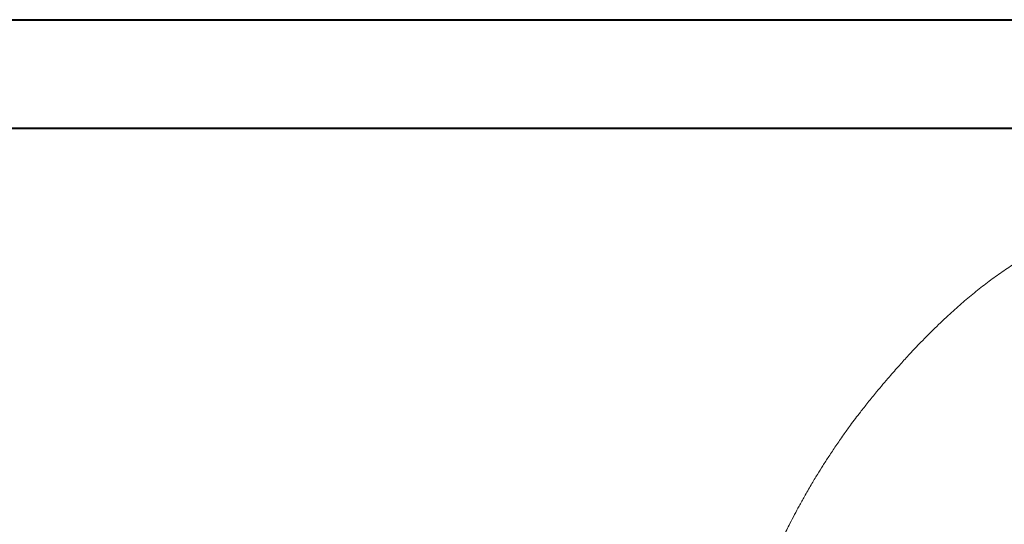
# Model space of a CAD drawing. Header units: millimetres. Extents: x 0 to 420, y 0 to 297.
# Tile 76 of 91: x 215 to 306, y 251 to 297. Entities that reach past the tile are written whole.
import ezdxf

# ---------------------------------------------------------------- set-up
doc = ezdxf.new("R2010")
doc.units = ezdxf.units.MM

msp = doc.modelspace()

# ---------------------------------------------------------------- linework, layer by layer
at = {"color": 7, "linetype": 'Continuous', "lineweight": 40}
for p, q in [((0.07884357, 297.21478016), (420.07884357, 297.21478016)), ((9.54138493, 287.21478016), (410.07884357, 287.21478016))]:
    msp.add_line(p, q, dxfattribs=at)
at = {"color": 7, "linetype": 'Continuous', "lineweight": 15}
msp.add_open_spline([(327.78300711, 281.06434183), (327.54311978, 281.0511973), (326.87140672, 281.01439106), (325.65367514, 280.91158832), (324.12307252, 280.74004518), (322.5284704, 280.50080068), (321.01383278, 280.2172437), (319.59497106, 279.89213546), (318.1718285, 279.53978986), (316.72377017, 279.14685582), (315.32029905, 278.72710525), (314.09256206, 278.3225754), (313.00036872, 277.93162177), (311.93404656, 277.51923874), (310.73749246, 277.01315292), (309.50824521, 276.43681374), (308.35426704, 275.835117), (307.35692519, 275.26488984), (306.33848339, 274.6363244), (305.2297458, 273.89418666), (304.01604661, 273.01012644), (302.81880024, 272.06957241), (301.60461884, 271.04782964), (300.33869598, 269.91096817), (299.04265164, 268.67222012), (297.83627649, 267.44734693), (296.81171178, 266.35748122), (295.89441672, 265.3455669), (294.91141104, 264.22384402), (293.9508353, 263.08511657), (293.06139942, 261.993827), (292.40913935, 261.17125622), (291.87378999, 260.4711532), (291.35544758, 259.77610175), (290.75132302, 258.93973461), (290.08954326, 257.9867981), (289.45664501, 257.03804877), (288.89268191, 256.16057982), (288.34952037, 255.28685351), (287.7841141, 254.34493774), (287.22089191, 253.36736005), (286.71797113, 252.45981164), (286.27392137, 251.63134922), (285.79144122, 250.70133562), (285.33490751, 249.78426669), (284.93847746, 248.95550554), (284.65014217, 248.33595864), (284.36847204, 247.71611368), (284.05755936, 247.01239549), (283.75547195, 246.30484762), (283.52848159, 245.75648041), (283.36738003, 245.35985052), (283.21194355, 244.97168021), (282.99823286, 244.42657404), (282.67405213, 243.57464023), (282.23598552, 242.36244256), (281.73148527, 240.8753432), (281.41321422, 239.80587465), (281.25823835, 239.28511783)], degree=3, knots=[0, 0, 0, 0, 0.0106875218, 0.0299263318, 0.0543747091, 0.079225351, 0.1016222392, 0.1229673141, 0.1443134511, 0.1671323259, 0.1899363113, 0.2096801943, 0.2246720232, 0.2415102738, 0.2606762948, 0.282925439, 0.3035797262, 0.3202997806, 0.3362903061, 0.358685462, 0.3810839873, 0.4038369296, 0.4269373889, 0.4514717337, 0.4799414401, 0.5065564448, 0.5279896, 0.546960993, 0.5679312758, 0.5952456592, 0.6143205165, 0.6307580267, 0.6419413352, 0.6535359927, 0.6700102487, 0.6882778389, 0.7056500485, 0.721136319, 0.7350586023, 0.7519292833, 0.7703694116, 0.7855027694, 0.7987576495, 0.8127485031, 0.8325679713, 0.8448636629, 0.8540655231, 0.8632877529, 0.8755262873, 0.8887745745, 0.8980103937, 0.9023091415, 0.9081037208, 0.9169478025, 0.928838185, 0.9494182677, 0.9753702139, 1, 1, 1, 1], dxfattribs=at)

doc.saveas('drawing.dxf')
